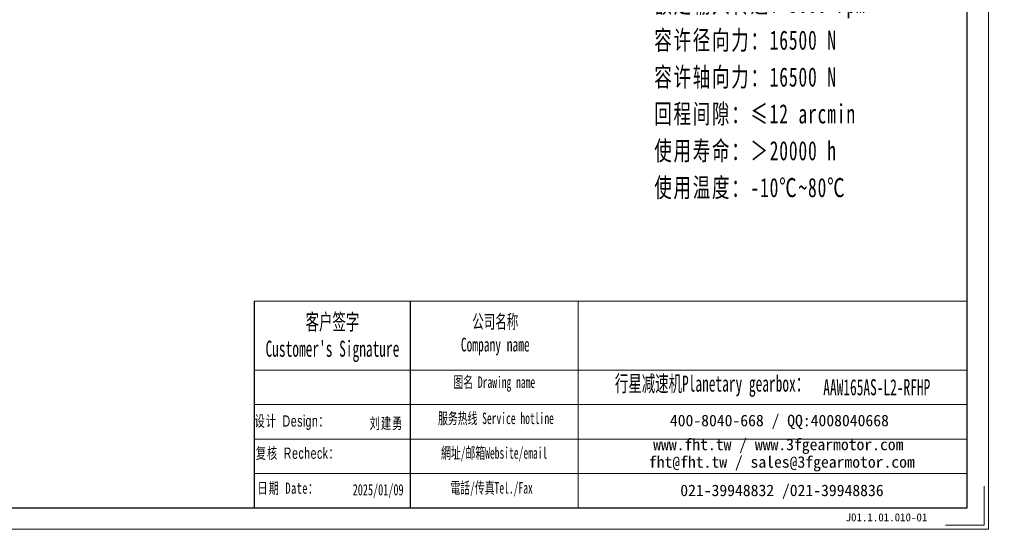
# Model space of a CAD drawing. Header units: millimetres. Extents: x -19 to 1126, y 13 to 812.
# Tile 5 of 9: x 512 to 1126, y 13 to 331. Entities that reach past the tile are written whole.
import ezdxf

# ---------------------------------------------------------------- set-up
doc = ezdxf.new("R2010")
doc.units = ezdxf.units.MM
doc.layers.add('6文字层', color=3, linetype='Continuous')
doc.layers.add('7标注层', color=4, linetype='Continuous')
for name, color, linetype, lineweight in [('SLD-0', 7, 'Continuous', 18), ('图框_外框线', 7, 'Continuous', 18), ('尺寸线层', 3, 'Continuous', 18)]:
    doc.layers.add(name, color=color, linetype=linetype, lineweight=lineweight)
doc.styles.add('SLDTEXTSTYLE4', font='SimSun.ttf', dxfattribs={"width": 0.611111})
doc.styles.get("Standard").update_dxf_attribs({"font": 'SimSun.ttf'})
doc.styles.add('标准', font='SimSun.ttf', dxfattribs={"width": 0.667})
doc.styles.add('样式 1', font='SimSun.ttf')

msp = doc.modelspace()

# ---------------------------------------------------------------- linework, layer by layer
msp.add_line((755.39284, 155.39488), (755.39284, 26.29669))
at = {"layer": '7标注层', "color": 0}
msp.add_line((658.00841, 155.39488), (658.00841, 26.31876), dxfattribs=at)
at = {"layer": '图框_外框线'}
for p, q in [((658.00841, 155.39488), (755.39284, 155.39488)), ((755.39284, 155.39488), (755.39284, 26.31876)), ((755.39284, 155.39488), (1103.08321, 155.39488)), ((860.318, 155.39488), (860.318, 26.31876)), ((658.00841, 112.32208), (755.39284, 112.32208)), ((755.39284, 112.32208), (1103.08321, 112.32208)), ((658.00841, 90.78568), (1103.08321, 90.78568)), ((658.00841, 69.24928), (1103.08321, 69.24928)), ((658.00841, 47.71287), (1103.08321, 47.71287))]:
    msp.add_line(p, q, dxfattribs=at)
at = {"layer": '图框_外框线', "color": 3}
msp.add_lwpolyline([(-12.88332, 12.87338), (1116.52859, 12.87338), (1116.52859, 811.52894), (-12.88332, 811.52894)], close=True, dxfattribs=at)
at = {"layer": '图框_外框线', "color": 3, "lineweight": 25}
msp.add_lwpolyline([(54.34358, 26.31876), (1103.08321, 26.31876), (1103.08321, 798.08356), (54.34358, 798.08356)], close=True, dxfattribs=at)
at = {"layer": '图框_外框线', "color": 3}
msp.add_lwpolyline([(1113.83952, 39.76414), (1113.83952, 15.56245), (1089.63783, 15.56245)], dxfattribs=at)

# ---------------------------------------------------------------- texts
at = {"layer": '6文字层', "insert": (1027.24967, 22.86264), "char_height": 5, "width": 43.304423, "attachment_point": 1, "style": '样式 1'}
msp.add_mtext('J01.1.01.010-01', dxfattribs=at)
at = {"layer": 'SLD-0', "color": 1, "attachment_point": 2}
for s, insert, char_height, width, style in [("{\\fSimSun|b1|i0|c134|p2;客户签字\\PCustomer's Signature}", (706.86848, 147.42625), 10.0503209, 125.0270287, 'SLDTEXTSTYLE4'), ('{\\fSimSun|b1|i0|c134|p2;公司名称\\PCompany name}', (808.52089, 146.89273), 8.6145608, 111.5316652, 'SLDTEXTSTYLE4'), ('{\\fSimSun|b1|i0|c134|p2;图名 Drawing name}', (807.93204, 108.35215), 7.1788007, 91.8074157, 'SLDTEXTSTYLE4'), ('{\\fSimSun|b1|i0|c134|p2;  \\H1.1667x;行星减速机Planetary gearbox\\fSimSun|b0|i0|c134|p2;：}', (940.27773, 108.90591), 8.6145608, 135.4867116, 'SLDTEXTSTYLE4'), ('\\pt50.2516;{\\fSimSun|b1|i0|c134|p2;\\C256;AAW165AS-L2-RFHP}', (1046.70694, 106.6187), 10.0503209, 73.141009, 'SLDTEXTSTYLE4'), ('{\\fSimSun|b1|i0|c134|p2;服务热线 Service hotline}', (808.95005, 85.77856), 7.1788007, 102.2822808, 'SLDTEXTSTYLE4'), ('{\\fSimSun|b0|i0|c134|p2;\\T1.1;设计 \\fArial|b0|i0|c0|p34;Design\\fSimSun|b0|i0|c134|p2;：}', (681.65495, 84.00482), 7, 99.7391936, '标准'), ('{\\fSimSun|b0|i0|c134|p2;\\T1.1;刘建勇}', (740.60786, 82.57535), 7, 31.9717109, '标准'), ('{\\fSimSun|b0|i0|c134|p2;\\T1.1;复核 \\fArial|b0|i0|c0|p34;Recheck\\fSimSun|b0|i0|c134|p2;：}', (685.21344, 63.88956), 7, 90.4254723, '标准'), ('{\\fSimSun|b1|i0|c134|p2;網址/邮箱Website/email}', (807.83224, 64.14995), 7.1788007, 106.4662271, 'SLDTEXTSTYLE4'), ('{\\fSimSun|b1|i0|c134|p2;電話/传真Tel./Fax}', (806.22387, 42.35272), 7.1788007, 107.7467038, 'SLDTEXTSTYLE4'), ('{\\T1.1;日期 Date：}', (679.29236, 42.08481), 7, 99.9930019, '标准'), ('2025/01/09', (735.38478, 41.0843), 7, 31.9717109, '标准')]:
    msp.add_mtext(s, dxfattribs=dict(at, insert=insert, char_height=char_height, width=width, style=style))
at = {"layer": 'SLD-0', "color": 1, "char_height": 7.1788007, "attachment_point": 2}
for s, insert, width in [('{\\fSimSun|b1|i0|c134|p2;400-8040-668 / QQ:4008040668}', (985.9102, 84.40685), 209.0137194), ('{\\fSimSun|b1|i0|c134|p2;www.fht.tw / www.3fgearmotor.com }', (985.24828, 69.45438), 209.249011), ('\\pt86.14561;{\\fSimSun|b1|i0|c134|p2;fht@fht.tw / sales@3fgearmotor.com }', (987.43609, 58.52297), 209.249011), ('{\\fSimSun|b1|i0|c134|p2;021-39948832 /021-39948836 }', (987.51115, 40.78313), 159.777449)]:
    msp.add_mtext(s, dxfattribs=dict(at, insert=insert, width=width))
at = {"layer": '尺寸线层', "insert": (907.7906, 439.4279), "char_height": 12, "width": 238.0879491, "attachment_point": 1, "line_spacing_factor": 1.15057, "style": '标准'}
msp.add_mtext('{\\T1.1;性能参数：\\P减速比：1:30-100\\P额定输出力矩：490-750N.m\\P最大加速力矩：1.5倍额定扭矩\\P额定输入转速：3000 rpm\\P容许径向力：16500 N\\P容许轴向力：16500 N\\P回程间隙：≤12 arcmin\\P使用寿命：＞20000 h\\P使用温度：-10℃~80℃}', dxfattribs=at)

doc.saveas('drawing.dxf')
